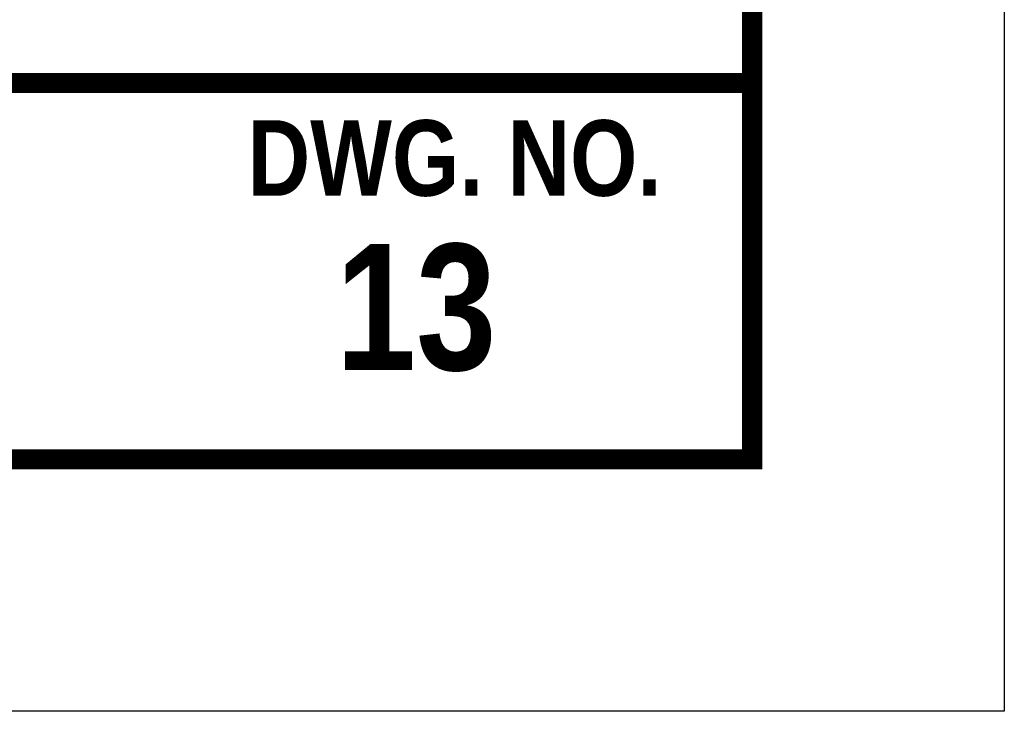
# Model space of a CAD drawing. Extents: x 0 to 8.5, y 0 to 11.
# Tile 3 of 145: x 6.5 to 8.5, y 0 to 1.4. Entities that reach past the tile are written whole.
import ezdxf
from ezdxf.enums import TextEntityAlignment as Align

# ---------------------------------------------------------------- set-up
doc = ezdxf.new("R2010")
doc.units = 0
doc.header["$MEASUREMENT"] = 0
doc.layers.get('DEFPOINTS').update_dxf_attribs({"linetype": 'CONTINUOUS'})
doc.layers.add('BORDER', color=7, linetype='CONTINUOUS')
doc.layers.add('TEXT', color=255, linetype='CONTINUOUS')
doc.styles.add('TECHNICAL', font='techb___.ttf')

msp = doc.modelspace()

# ---------------------------------------------------------------- linework, layer by layer
at = {"layer": 'BORDER', "const_width": 0.04}
msp.add_lwpolyline([(0.5, 0.5), (0.5, 10.5), (8, 10.5), (8, 0.5)], close=True, dxfattribs=at)
msp.add_lwpolyline([(0.5, 1.2467), (8, 1.2467)], dxfattribs=at)
at = {"layer": 'DEFPOINTS', "color": 7, "ltscale": 1.2}
msp.add_lwpolyline([(0, 0), (0, 11), (8.5, 11), (8.5, 0)], close=True, dxfattribs=at)

# ---------------------------------------------------------------- texts
at = {"layer": 'TEXT', "color": 7, "style": 'TECHNICAL'}
for s, height, p in [('DWG. NO.', 0.15, (7.8202, 1.0979)), ('13', 0.25, (7.4926, 0.8024))]:
    msp.add_text(s, height=height, dxfattribs=at).set_placement(p, align=Align.MIDDLE_RIGHT)

doc.saveas('drawing.dxf')
